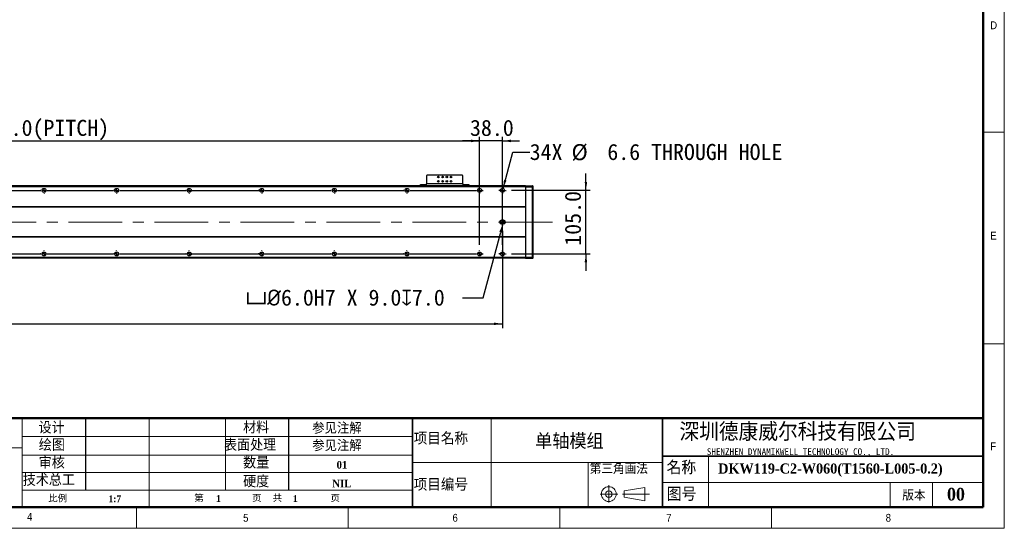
# Model space of a CAD drawing. Header units: millimetres. Extents: x 35 to 2905, y 35 to 2044.
# Tile 4 of 6: x 1277 to 2905, y 35 to 875. Entities that reach past the tile are written whole.
import ezdxf

# ---------------------------------------------------------------- set-up
doc = ezdxf.new("R2010")
doc.units = ezdxf.units.MM
doc.header["$LTSCALE"] = 7
doc.header["$PDSIZE"] = -1
doc.linetypes.add('CENTERX2', pattern=[20.32, 12.7, -2.54, 2.54, -2.54])
doc.layers.add('DIMNS', color=7, linetype='Continuous')
doc.styles.add('SLDTEXTSTYLE1', font='Gothic.ttf', dxfattribs={"width": 0.913})
doc.styles.add('SLDTEXTSTYLE2', font='timesbd.ttf', dxfattribs={"width": 0.933})
doc.styles.add('SLDTEXTSTYLE3', font='txt', dxfattribs={"bigfont": 'bigfont'})
doc.styles.add('SLDTEXTSTYLE4', font='txt', dxfattribs={"bigfont": 'bigfont'})
doc.styles.add('SLDTEXTSTYLE5', font='txt', dxfattribs={"bigfont": 'bigfont'})
doc.styles.add('SLDTEXTSTYLE6', font='txt')
doc.styles.add('SLDTEXTSTYLE7', font='timesbd.ttf', dxfattribs={"width": 0.933, "bigfont": 'bigfont'})
doc.styles.add('SLDTEXTSTYLE8', font='txt')
doc.dimstyles.new('SLDDIMSTYLE0', dxfattribs={"dimtxt": 26.6, "dimasz": 14, "dimexe": 0, "dimexo": 0.0625, "dimgap": 6.65, "dimtad": 2, "dimdec": 1, "dimrnd": 1e-09, "dimzin": 4, "dimdsep": 46, "dimtxsty": 'SLDTEXTSTYLE8', "dimsah": 1, "dimcen": 0.09, "dimadec": 0, "dimazin": 1, "dimtfac": 1, "dimtdec": 1, "dimtofl": 0, "dimtmove": 0, "dimatfit": 3, "dimfxl": 0, "dimfrac": 2, "dimtolj": 1, "dimtzin": 12, "dimarcsym": 0})
doc.dimstyles.new('SLDDIMSTYLE1', dxfattribs={"dimtxt": 26.6, "dimasz": 14, "dimexe": 0, "dimexo": 0.0625, "dimgap": 6.65, "dimtad": 2, "dimdec": 1, "dimrnd": 1e-09, "dimzin": 4, "dimdsep": 46, "dimtxsty": 'SLDTEXTSTYLE8', "dimsah": 1, "dimcen": 0.09, "dimadec": 0, "dimazin": 1, "dimtfac": 1, "dimtdec": 1, "dimtmove": 0, "dimatfit": 0, "dimfxl": 0, "dimfrac": 2, "dimtolj": 1, "dimtzin": 12, "dimarcsym": 0})
doc.dimstyles.new('SLDDIMSTYLE5', dxfattribs={"dimtxt": 26.6, "dimasz": 14, "dimexe": 0, "dimexo": 0.0625, "dimgap": 6.65, "dimtad": 0, "dimtih": 1, "dimtoh": 1, "dimdec": 1, "dimrnd": 1e-09, "dimzin": 4, "dimdsep": 46, "dimtxsty": 'SLDTEXTSTYLE8', "dimsah": 1, "dimcen": 0, "dimadec": 0, "dimazin": 1, "dimtfac": 1, "dimtdec": 1, "dimtofl": 0, "dimtmove": 0, "dimatfit": 3, "dimfxl": 0, "dimfrac": 2, "dimtolj": 1, "dimtzin": 12, "dimarcsym": 0})
doc.dimstyles.new('SLDDIMSTYLE6', dxfattribs={"dimtxt": 26.6, "dimasz": 14, "dimexe": 0, "dimexo": 0.0625, "dimgap": 6.65, "dimtad": 0, "dimtih": 1, "dimtoh": 1, "dimdec": 1, "dimrnd": 1e-09, "dimzin": 12, "dimdsep": 46, "dimtxsty": 'SLDTEXTSTYLE8', "dimsah": 1, "dimcen": 0, "dimadec": 0, "dimazin": 3, "dimtfac": 1, "dimtdec": 1, "dimtofl": 0, "dimtmove": 0, "dimatfit": 3, "dimfxl": 0, "dimfrac": 2, "dimtolj": 1, "dimtzin": 12, "dimarcsym": 0})

# ---------------------------------------------------------------- blocks, each defined once
blk = doc.blocks.new('_D_13')
at = {"layer": 'DIMNS'}
for p, q in [((319.2, 532), (319.2, 365.8)), ((2075.2, 526.4), (2075.2, 365.8)), ((319.2, 372.8), (2075.2, 372.8))]:
    blk.add_line(p, q, dxfattribs=at)
for points in [[(319.2, 372.8), (333.2, 370.7), (333.2, 374.9)], [(2075.2, 372.8), (2061.2, 374.9), (2061.2, 370.7)]]:
    blk.add_solid(points, dxfattribs=at)
at = {"layer": 'DIMNS', "insert": (1130, 407.7), "char_height": 26.6, "attachment_point": 1, "style": 'SLDTEXTSTYLE8'}
blk.add_mtext('1756.0', dxfattribs=at)
blk = doc.blocks.new('_D_14')
at = {"layer": 'DIMNS'}
for p, q in [((2213.2, 593.4), (2213.2, 621.4)), ((2090, 593.4), (2220.2, 593.4)), ((2213.2, 488.4), (2213.2, 593.4)), ((2090, 488.4), (2220.2, 488.4)), ((2213.2, 488.4), (2213.2, 460.4))]:
    blk.add_line(p, q, dxfattribs=at)
for points in [[(2213.2, 593.4), (2215.3, 607.4), (2211.1, 607.4)], [(2213.2, 488.4), (2211.1, 474.4), (2215.3, 474.4)]]:
    blk.add_solid(points, dxfattribs=at)
at = {"layer": 'DIMNS', "insert": (2178.3, 501.8), "char_height": 26.6, "attachment_point": 1, "rotation": 90, "style": 'SLDTEXTSTYLE8'}
blk.add_mtext('105.0', dxfattribs=at)
blk = doc.blocks.new('_D_16')
at = {"layer": 'Defpoints', "color": 0}
for p in [(2076, 538), (2076.7, 540.9)]:
    blk.add_point(p, dxfattribs=at)
at = {"layer": 'DIMNS', "color": 0, "lineweight": -2}
for p, q in [((2043.2, 415.7), (2072.3, 524.4)), ((2008.9, 415.7), (2043.2, 415.7))]:
    blk.add_line(p, q, dxfattribs=at)
at = {"layer": 'DIMNS', "color": 0}
blk.add_solid([(2070.1, 525), (2074.6, 523.8), (2076, 538)], dxfattribs=at)
at = {"layer": 'DIMNS', "color": 0, "insert": (1650.5, 429.5), "char_height": 26.6, "attachment_point": 1, "style": 'SLDTEXTSTYLE8'}
blk.add_mtext('\\A1;{\\fGDT|b0|i0|c134|p2;v\\fISOCPEUR|b0|i0|c134|p34;%%C}6.0H7 X 9.0{\\fGDT|b0|i0|c134|p2;x}7.0', dxfattribs=at)
blk = doc.blocks.new('_D_17')
at = {"layer": 'DIMNS'}
for p, q in [((2076.1, 596.5), (2092.2, 656.7)), ((2092.2, 656.7), (2120.2, 656.7))]:
    blk.add_line(p, q, dxfattribs=at)
blk.add_solid([(2076.1, 596.5), (2081.8, 609.5), (2077.7, 610.6)], dxfattribs=at)
at = {"layer": 'DIMNS', "char_height": 26.6, "attachment_point": 1, "style": 'SLDTEXTSTYLE8'}
for s, insert in [('34X ', (2120.2, 670.1)), ('%%c', (2189.4, 669.8)), (' 6.6 THROUGH HOLE', (2230.5, 670.1))]:
    blk.add_mtext(s, dxfattribs=dict(at, insert=insert))
blk = doc.blocks.new('_D_18')
at = {"layer": 'DIMNS'}
for p, q in [((357.2, 503.1), (357.2, 682)), ((357.2, 675), (2037.2, 675)), ((2037.2, 503.1), (2037.2, 682))]:
    blk.add_line(p, q, dxfattribs=at)
for points in [[(357.2, 675), (371.2, 672.9), (371.2, 677.1)], [(2037.2, 675), (2023.2, 677.1), (2023.2, 672.9)]]:
    blk.add_solid(points, dxfattribs=at)
at = {"layer": 'DIMNS', "char_height": 26.6, "attachment_point": 1, "style": 'SLDTEXTSTYLE8'}
for s, insert in [('1680.0', (1013.2, 709.9)), ('=14×120.0(PITCH)', (1117.2, 709.9))]:
    blk.add_mtext(s, dxfattribs=dict(at, insert=insert))
blk = doc.blocks.new('_D_20')
at = {"layer": 'DIMNS'}
for p, q in [((2037.2, 675), (2009.2, 675)), ((2037.2, 503.1), (2037.2, 682)), ((2075.2, 675), (2037.2, 675)), ((2075.2, 503.1), (2075.2, 682)), ((2075.2, 675), (2103.2, 675))]:
    blk.add_line(p, q, dxfattribs=at)
for points in [[(2037.2, 675), (2023.2, 677.1), (2023.2, 672.9)], [(2075.2, 675), (2089.2, 672.9), (2089.2, 677.1)]]:
    blk.add_solid(points, dxfattribs=at)
at = {"layer": 'DIMNS', "insert": (2021.5, 709.9), "char_height": 26.6, "attachment_point": 1, "style": 'SLDTEXTSTYLE8'}
blk.add_mtext('38.0', dxfattribs=at)
blk = doc.blocks.new('SW_CENTERMARKSYMBOL_0')
at = {"layer": 'DIMNS', "color": 0}
for p, q in [((-5.08, 0), (-5.54, 0)), ((0, 0), (-2.54, 0)), ((0, 5.08), (0, 5.54)), ((0, 0), (0, 2.54)), ((0, 0), (0, -2.54)), ((0, 0), (2.54, 0)), ((5.08, 0), (5.54, 0)), ((0, -5.08), (0, -5.54))]:
    blk.add_line(p, q, dxfattribs=at)
blk = doc.blocks.new('SW_CENTERMARKSYMBOL_2')
at = {"layer": 'DIMNS', "color": 0}
for p, q in [((725.08, 0), (834.92, 0)), ((834.92, 0), (834.16, 0)), ((840, 0), (837.46, 0)), ((840, 0), (837.46, 0)), ((840, 0), (837.46, 0)), ((840, 0), (837.46, 0)), ((840, 0), (837.46, 0)), ((840, 0), (837.46, 0)), ((840, 0), (837.46, 0)), ((840, 5.08), (840, 5.84)), ((840, 0), (840, 2.54)), ((840, 0), (840, 2.54)), ((840, 0), (840, 2.54)), ((840, 0), (840, 2.54)), ((840, 0), (840, 2.54)), ((840, 0), (840, 2.54)), ((840, 0), (840, 2.54)), ((840, 0), (840, -2.54)), ((840, 0), (842.54, 0)), ((840, 0), (840, -2.54)), ((840, 0), (842.54, 0)), ((840, 0), (840, -2.54)), ((840, 0), (842.54, 0)), ((840, 0), (840, -2.54)), ((840, 0), (842.54, 0)), ((840, 0), (840, -2.54)), ((840, 0), (842.54, 0)), ((840, 0), (840, -2.54)), ((840, 0), (842.54, 0)), ((840, 0), (840, -2.54)), ((840, 0), (842.54, 0)), ((845.08, 0), (845.84, 0)), ((845.08, 0), (954.92, 0)), ((954.92, 0), (954.16, 0)), ((960, 0), (957.46, 0)), ((960, 0), (957.46, 0)), ((960, 0), (957.46, 0)), ((960, 0), (957.46, 0)), ((960, 0), (957.46, 0)), ((960, 0), (957.46, 0)), ((960, 5.08), (960, 5.84)), ((960, 0), (960, 2.54)), ((960, 0), (960, 2.54)), ((960, 0), (960, 2.54)), ((960, 0), (960, 2.54)), ((960, 0), (960, 2.54)), ((960, 0), (960, 2.54)), ((960, 0), (960, -2.54)), ((960, 0), (962.54, 0)), ((960, 0), (960, -2.54)), ((960, 0), (962.54, 0)), ((960, 0), (960, -2.54)), ((960, 0), (962.54, 0)), ((960, 0), (960, -2.54)), ((960, 0), (962.54, 0)), ((960, 0), (960, -2.54)), ((960, 0), (962.54, 0)), ((960, 0), (960, -2.54)), ((960, 0), (962.54, 0)), ((965.08, 0), (965.84, 0)), ((965.08, 0), (1074.92, 0)), ((1074.92, 0), (1074.16, 0)), ((1080, 0), (1077.46, 0)), ((1080, 0), (1077.46, 0)), ((1080, 0), (1077.46, 0)), ((1080, 0), (1077.46, 0)), ((1080, 0), (1077.46, 0)), ((1080, 5.08), (1080, 5.84)), ((1080, 0), (1080, 2.54)), ((1080, 0), (1080, 2.54)), ((1080, 0), (1080, 2.54)), ((1080, 0), (1080, 2.54)), ((1080, 0), (1080, 2.54)), ((1080, 0), (1080, -2.54)), ((1080, 0), (1082.54, 0)), ((1080, 0), (1080, -2.54)), ((1080, 0), (1082.54, 0)), ((1080, 0), (1080, -2.54)), ((1080, 0), (1082.54, 0)), ((1080, 0), (1080, -2.54)), ((1080, 0), (1082.54, 0)), ((1080, 0), (1080, -2.54)), ((1080, 0), (1082.54, 0)), ((1085.08, 0), (1085.84, 0)), ((1085.08, 0), (1194.92, 0)), ((1194.92, 0), (1194.16, 0)), ((1200, 0), (1197.46, 0)), ((1200, 0), (1197.46, 0)), ((1200, 0), (1197.46, 0)), ((1200, 0), (1197.46, 0)), ((1200, 5.08), (1200, 5.84)), ((1200, 0), (1200, 2.54)), ((1200, 0), (1200, 2.54)), ((1200, 0), (1200, 2.54)), ((1200, 0), (1200, 2.54)), ((1200, 0), (1200, -2.54)), ((1200, 0), (1202.54, 0)), ((1200, 0), (1200, -2.54)), ((1200, 0), (1202.54, 0)), ((1200, 0), (1200, -2.54)), ((1200, 0), (1202.54, 0)), ((1200, 0), (1200, -2.54)), ((1200, 0), (1202.54, 0)), ((1205.08, 0), (1205.84, 0)), ((1205.08, 0), (1314.92, 0)), ((1314.92, 0), (1314.16, 0)), ((1320, 0), (1317.46, 0)), ((1320, 0), (1317.46, 0)), ((1320, 0), (1317.46, 0)), ((1320, 5.08), (1320, 5.84)), ((1320, 0), (1320, 2.54)), ((1320, 0), (1320, 2.54)), ((1320, 0), (1320, 2.54)), ((1320, 0), (1320, -2.54)), ((1320, 0), (1322.54, 0)), ((1320, 0), (1320, -2.54)), ((1320, 0), (1322.54, 0)), ((1320, 0), (1320, -2.54)), ((1320, 0), (1322.54, 0)), ((1325.08, 0), (1325.84, 0)), ((1325.08, 0), (1434.92, 0)), ((1434.92, 0), (1434.16, 0)), ((1440, 0), (1437.46, 0)), ((1440, 0), (1437.46, 0)), ((1440, 5.08), (1440, 5.84)), ((1440, 0), (1440, 2.54)), ((1440, 0), (1440, 2.54)), ((1440, 0), (1440, -2.54)), ((1440, 0), (1442.54, 0)), ((1440, 0), (1440, -2.54)), ((1440, 0), (1442.54, 0)), ((1445.08, 0), (1445.84, 0)), ((1445.08, 0), (1554.92, 0)), ((1560, 0), (1557.46, 0)), ((1560, 5.08), (1560, 5.84)), ((1560, 0), (1560, 2.54)), ((1560, 0), (1560, -2.54)), ((1560, 0), (1562.54, 0)), ((1565.08, 0), (1565.84, 0)), ((840, -5.08), (840, -5.84)), ((960, -5.08), (960, -5.84)), ((1080, -5.08), (1080, -5.84)), ((1200, -5.08), (1200, -5.84)), ((1320, -5.08), (1320, -5.84)), ((1440, -5.08), (1440, -5.84)), ((1560, -5.08), (1560, -5.84))]:
    blk.add_line(p, q, dxfattribs=at)
blk = doc.blocks.new('SW_CENTERMARKSYMBOL_3')
at = {"layer": 'DIMNS', "color": 0}
for p, q in [((605.08, 0), (714.92, 0)), ((714.92, 0), (714.16, 0)), ((720, 0), (717.46, 0)), ((720, 0), (717.46, 0)), ((720, 0), (717.46, 0)), ((720, 0), (717.46, 0)), ((720, 0), (717.46, 0)), ((720, 0), (717.46, 0)), ((720, 0), (717.46, 0)), ((720, 5.08), (720, 5.84)), ((720, 0), (720, 2.54)), ((720, 0), (720, 2.54)), ((720, 0), (720, 2.54)), ((720, 0), (720, 2.54)), ((720, 0), (720, 2.54)), ((720, 0), (720, 2.54)), ((720, 0), (720, 2.54)), ((720, 0), (720, -2.54)), ((720, 0), (722.54, 0)), ((720, 0), (720, -2.54)), ((720, 0), (722.54, 0)), ((720, 0), (720, -2.54)), ((720, 0), (722.54, 0)), ((720, 0), (720, -2.54)), ((720, 0), (722.54, 0)), ((720, 0), (720, -2.54)), ((720, 0), (722.54, 0)), ((720, 0), (720, -2.54)), ((720, 0), (722.54, 0)), ((720, 0), (720, -2.54)), ((720, 0), (722.54, 0)), ((725.08, 0), (725.84, 0)), ((725.08, 0), (834.92, 0)), ((834.92, 0), (834.16, 0)), ((840, 0), (837.46, 0)), ((840, 0), (837.46, 0)), ((840, 0), (837.46, 0)), ((840, 0), (837.46, 0)), ((840, 0), (837.46, 0)), ((840, 0), (837.46, 0)), ((840, 5.08), (840, 5.84)), ((840, 0), (840, 2.54)), ((840, 0), (840, 2.54)), ((840, 0), (840, 2.54)), ((840, 0), (840, 2.54)), ((840, 0), (840, 2.54)), ((840, 0), (840, 2.54)), ((840, 0), (840, -2.54)), ((840, 0), (842.54, 0)), ((840, 0), (840, -2.54)), ((840, 0), (842.54, 0)), ((840, 0), (840, -2.54)), ((840, 0), (842.54, 0)), ((840, 0), (840, -2.54)), ((840, 0), (842.54, 0)), ((840, 0), (840, -2.54)), ((840, 0), (842.54, 0)), ((840, 0), (840, -2.54)), ((840, 0), (842.54, 0)), ((845.08, 0), (845.84, 0)), ((845.08, 0), (954.92, 0)), ((954.92, 0), (954.16, 0)), ((960, 0), (957.46, 0)), ((960, 0), (957.46, 0)), ((960, 0), (957.46, 0)), ((960, 0), (957.46, 0)), ((960, 0), (957.46, 0)), ((960, 5.08), (960, 5.84)), ((960, 0), (960, 2.54)), ((960, 0), (960, 2.54)), ((960, 0), (960, 2.54)), ((960, 0), (960, 2.54)), ((960, 0), (960, 2.54)), ((960, 0), (960, -2.54)), ((960, 0), (962.54, 0)), ((960, 0), (960, -2.54)), ((960, 0), (962.54, 0)), ((960, 0), (960, -2.54)), ((960, 0), (962.54, 0)), ((960, 0), (960, -2.54)), ((960, 0), (962.54, 0)), ((960, 0), (960, -2.54)), ((960, 0), (962.54, 0)), ((965.08, 0), (965.84, 0)), ((965.08, 0), (1074.92, 0)), ((1074.92, 0), (1074.16, 0)), ((1080, 0), (1077.46, 0)), ((1080, 0), (1077.46, 0)), ((1080, 0), (1077.46, 0)), ((1080, 0), (1077.46, 0)), ((1080, 5.08), (1080, 5.84)), ((1080, 0), (1080, 2.54)), ((1080, 0), (1080, 2.54)), ((1080, 0), (1080, 2.54)), ((1080, 0), (1080, 2.54)), ((1080, 0), (1080, -2.54)), ((1080, 0), (1082.54, 0)), ((1080, 0), (1080, -2.54)), ((1080, 0), (1082.54, 0)), ((1080, 0), (1080, -2.54)), ((1080, 0), (1082.54, 0)), ((1080, 0), (1080, -2.54)), ((1080, 0), (1082.54, 0)), ((1085.08, 0), (1085.84, 0)), ((1085.08, 0), (1194.92, 0)), ((1194.92, 0), (1194.16, 0)), ((1200, 0), (1197.46, 0)), ((1200, 0), (1197.46, 0)), ((1200, 0), (1197.46, 0)), ((1200, 5.08), (1200, 5.84)), ((1200, 0), (1200, 2.54)), ((1200, 0), (1200, 2.54)), ((1200, 0), (1200, 2.54)), ((1200, 0), (1200, -2.54)), ((1200, 0), (1202.54, 0)), ((1200, 0), (1200, -2.54)), ((1200, 0), (1202.54, 0)), ((1200, 0), (1200, -2.54)), ((1200, 0), (1202.54, 0)), ((1205.08, 0), (1205.84, 0)), ((1205.08, 0), (1314.92, 0)), ((1314.92, 0), (1314.16, 0)), ((1320, 0), (1317.46, 0)), ((1320, 0), (1317.46, 0)), ((1320, 5.08), (1320, 5.84)), ((1320, 0), (1320, 2.54)), ((1320, 0), (1320, 2.54)), ((1320, 0), (1320, -2.54)), ((1320, 0), (1322.54, 0)), ((1320, 0), (1320, -2.54)), ((1320, 0), (1322.54, 0)), ((1325.08, 0), (1325.84, 0)), ((1325.08, 0), (1434.92, 0)), ((1440, 0), (1437.46, 0)), ((1440, 5.08), (1440, 5.84)), ((1440, 0), (1440, 2.54)), ((1440, 0), (1440, -2.54)), ((1440, 0), (1442.54, 0)), ((1445.08, 0), (1445.84, 0)), ((720, -5.08), (720, -5.84)), ((840, -5.08), (840, -5.84)), ((960, -5.08), (960, -5.84)), ((1080, -5.08), (1080, -5.84)), ((1200, -5.08), (1200, -5.84)), ((1320, -5.08), (1320, -5.84)), ((1440, -5.08), (1440, -5.84))]:
    blk.add_line(p, q, dxfattribs=at)
blk = doc.blocks.new('SW_CENTERMARKSYMBOL_4')
at = {"layer": 'DIMNS', "color": 0}
for p, q in [((-5.08, 0), (-5.84, 0)), ((0, 0), (-2.54, 0)), ((0, 5.08), (0, 5.84)), ((0, 0), (0, 2.54)), ((0, 0), (0, -2.54)), ((0, 0), (2.54, 0)), ((5.08, 0), (5.84, 0)), ((0, -5.08), (0, -5.84))]:
    blk.add_line(p, q, dxfattribs=at)
blk = doc.blocks.new('SW_CENTERMARKSYMBOL_5')
at = {"layer": 'DIMNS', "color": 0}
for p, q in [((-5.08, 0), (-5.84, 0)), ((0, 0), (-2.54, 0)), ((0, 5.08), (0, 5.84)), ((0, 0), (0, 2.54)), ((0, 0), (0, -2.54)), ((0, 0), (2.54, 0)), ((5.08, 0), (5.84, 0)), ((0, -5.08), (0, -5.84))]:
    blk.add_line(p, q, dxfattribs=at)
blk = doc.blocks.new('SW_DOWELSYMBOL_1')
at = {"linetype": 'Continuous', "lineweight": 18}
h = blk.add_hatch(color=0, dxfattribs=at)
edge = h.paths.add_edge_path(flags=0)
edge.add_arc((0, 0), 3, 180, 270)
edge.add_line((0, -3), (0, 0))
edge.add_line((0, 0), (-3, 0))
h = blk.add_hatch(color=0, dxfattribs=at)
edge = h.paths.add_edge_path(flags=0)
edge.add_arc((0, 0), 3, 0, 90)
edge.add_line((0, 3), (0, 0))
edge.add_line((0, 0), (3, 0))
at = {"layer": 'DIMNS', "color": 0}
blk.add_circle((0, 0), 3, dxfattribs=at)
blk = doc.blocks.new('SW_DOWELSYMBOL_2')
at = {"linetype": 'Continuous', "lineweight": 18}
h = blk.add_hatch(color=0, dxfattribs=at)
edge = h.paths.add_edge_path(flags=0)
edge.add_arc((0, 0), 3, 180, 270)
edge.add_line((0, -3), (0, 0))
edge.add_line((0, 0), (-3, 0))
h = blk.add_hatch(color=0, dxfattribs=at)
edge = h.paths.add_edge_path(flags=0)
edge.add_arc((0, 0), 3, 0, 90)
edge.add_line((0, 3), (0, 0))
edge.add_line((0, 0), (3, 0))
at = {"layer": 'DIMNS', "color": 0}
blk.add_circle((0, 0), 3, dxfattribs=at)

msp = doc.modelspace()

# ---------------------------------------------------------------- linework, layer by layer
at = {"color": 7, "linetype": 'Continuous', "lineweight": 18}
for p, q in [((2905, 35), (2905, 2044)), ((2870, 2009), (2870, 70)), ((2870, 689.5), (2905, 689.5)), ((2870, 339.5), (2905, 339.5)), ((1281, 217), (1281, 192.5)), ((1281, 168), (1281, 217)), ((1281, 192.5), (1281, 217)), ((1491.29, 217), (1491.29, 70)), ((1617, 217), (1617, 98.04)), ((2056.78, 217), (2056.78, 70)), ((1281, 168), (1281, 192.5)), ((1281, 186.61), (1926.29, 186.61)), ((1281, 168), (1025.29, 168)), ((1281, 168), (1281, 70)), ((1281, 155.78), (1926.29, 155.78)), ((2415.65, 154), (2415.65, 70)), ((1926.29, 143.5), (2339.76, 143.5)), ((2217.1, 143.5), (2217.1, 70)), ((1281, 126.91), (1926.29, 126.91)), ((1926.29, 98.04), (1281, 98.04)), ((2251.06, 106.04), (2251.06, 77.44)), ((2276.67, 96.73), (2310.66, 102.61)), ((2310.66, 102.61), (2310.66, 80.22)), ((2339.76, 110.88), (2870, 110.88)), ((2716, 110.88), (2716, 70)), ((2786, 110.88), (2786, 70)), ((2236.5, 91.48), (2265.91, 91.48)), ((2273.64, 91.48), (2318.36, 91.48)), ((2276.67, 86.23), (2276.67, 96.73)), ((2276.67, 86.23), (2310.66, 80.22)), ((70, 70), (2870, 70)), ((861, 70), (2870, 70)), ((1470, 35), (1470, 70)), ((1820, 70), (1820, 35)), ((2170, 35), (2170, 70)), ((2520, 70), (2520, 35)), ((35, 35), (2905, 35))]:
    msp.add_line(p, q, dxfattribs=at)
at = {"color": 7, "linetype": 'Continuous', "lineweight": 50}
for p, q in [((2870, 2009), (2870, 70)), ((1025.29, 217), (1281, 217)), ((2870, 217), (1281, 217)), ((70, 70), (2870, 70))]:
    msp.add_line(p, q, dxfattribs=at)
at = {"color": 7, "linetype": 'Continuous', "lineweight": 25}
for p, q in [((1939.75, 600.86), (1939.75, 602.86)), ((1939.75, 602.86), (1940.75, 602.86)), ((1940.75, 602.86), (1940.75, 600.86)), ((1940.75, 602.86), (1948.75, 602.86)), ((1948.75, 602.86), (1948.75, 600.86)), ((1949.75, 602.86), (1948.75, 602.86)), ((1950.75, 618.66), (1949.75, 617.66)), ((1949.75, 617.66), (1949.75, 603.86)), ((1949.75, 600.86), (1949.75, 603.86)), ((2009.75, 603.86), (1949.75, 603.86)), ((2008.75, 618.66), (1950.75, 618.66)), ((2009.75, 617.66), (2008.75, 618.66)), ((2009.75, 603.86), (2009.75, 617.66)), ((2009.75, 603.86), (2009.75, 600.86)), ((2010.75, 602.86), (2009.75, 602.86)), ((2010.75, 602.86), (2010.75, 600.86)), ((2010.75, 602.86), (2018.75, 602.86)), ((2018.75, 600.86), (2018.75, 602.86)), ((2018.75, 602.86), (2019.75, 602.86)), ((2019.75, 602.86), (2019.75, 600.86)), ((2113.25, 600.86), (281.25, 600.86)), ((2113.25, 600.36), (281.25, 600.36)), ((2113.25, 599.36), (281.25, 599.36)), ((2113.25, 600.56), (2113.55, 600.86)), ((2113.25, 600.86), (2113.25, 600.56)), ((2113.25, 600.36), (2113.25, 600.56)), ((2113.25, 600.36), (2113.25, 599.36)), ((2113.25, 599.36), (2113.25, 565.86)), ((2113.25, 598.73), (2113.55, 598.86)), ((2113.55, 600.86), (2113.55, 598.86)), ((2113.55, 600.86), (2124.95, 600.86)), ((2113.55, 598.86), (2113.55, 482.86)), ((2124.95, 598.86), (2113.55, 598.86)), ((2124.95, 598.86), (2124.95, 600.86)), ((2125.25, 600.56), (2124.95, 600.86)), ((2124.95, 482.86), (2124.95, 598.86)), ((2125.25, 598.73), (2124.95, 598.86)), ((2125.25, 600.56), (2125.25, 598.73)), ((2125.25, 598.73), (2125.25, 482.98)), ((2113.25, 565.86), (281.25, 565.86)), ((2113.25, 565.36), (281.25, 565.36)), ((2113.25, 565.86), (2113.25, 565.36)), ((2113.25, 565.36), (2113.25, 516.36)), ((2076.75, 543.86), (2073.75, 543.86)), ((2073.75, 537.86), (2076.75, 537.86)), ((2113.25, 516.36), (281.25, 516.36)), ((2113.25, 515.86), (281.25, 515.86)), ((2113.25, 516.36), (2113.25, 515.86)), ((2113.25, 515.86), (2113.25, 482.36)), ((2113.25, 482.36), (281.25, 482.36)), ((2113.25, 481.36), (281.25, 481.36)), ((2031.75, 481.26), (381.75, 481.26)), ((2031.75, 481.06), (381.75, 481.06)), ((2031.75, 481.36), (2031.75, 481.26)), ((2031.75, 481.06), (2031.75, 481.26)), ((2113.25, 482.98), (2113.55, 482.86)), ((2113.25, 482.36), (2113.25, 481.36)), ((2113.25, 481.16), (2113.25, 481.36)), ((2113.25, 481.16), (2113.55, 480.86)), ((2113.55, 482.86), (2113.55, 480.86)), ((2113.55, 482.86), (2124.95, 482.86)), ((2124.95, 480.86), (2113.55, 480.86)), ((2125.25, 482.98), (2124.95, 482.86)), ((2124.95, 480.86), (2124.95, 482.86)), ((2125.25, 481.16), (2124.95, 480.86)), ((2125.25, 482.98), (2125.25, 481.16))]:
    msp.add_line(p, q, dxfattribs=at)
at = {"color": 7, "linetype": 'Continuous', "lineweight": 35}
for p, q in [((1926.29, 217), (1926.29, 70)), ((2339.76, 217), (2339.76, 70)), ((2339.76, 154), (2870, 154))]:
    msp.add_line(p, q, dxfattribs=at)
at = {"color": 7, "linetype": 'Continuous', "lineweight": 25}
for centre, radius in [((1969.25, 615.36), 1.25), ((1969.25, 608.36), 1.25), ((1976.25, 615.36), 1.25), ((1976.25, 608.36), 1.25), ((1983.25, 615.36), 1.25), ((1983.25, 608.36), 1.25), ((1990.25, 615.36), 1.25), ((1990.25, 608.36), 1.25), ((1317.25, 593.36), 3.3), ((1437.25, 593.36), 3.3), ((1557.25, 593.36), 3.3), ((1677.25, 593.36), 3.3), ((1797.25, 593.36), 3.3), ((1917.25, 593.36), 3.3), ((2037.25, 593.36), 3.3), ((2075.25, 593.36), 3.3), ((1317.25, 488.36), 3.3), ((1437.25, 488.36), 3.3), ((1557.25, 488.36), 3.3), ((1677.25, 488.36), 3.3), ((1797.25, 488.36), 3.3), ((1917.25, 488.36), 3.3), ((2037.25, 488.36), 3.3), ((2075.25, 488.36), 3.3)]:
    msp.add_circle(centre, radius, dxfattribs=at)
at = {"color": 7, "linetype": 'Continuous', "lineweight": 18}
for radius in [12.25, 5.25]:
    msp.add_circle((2251.06, 91.48), radius, dxfattribs=at)
at = {"color": 7, "linetype": 'Continuous', "lineweight": 25}
for centre, start, end in [((2073.75, 540.86), 90, 270), ((2076.75, 540.86), 270, 90)]:
    msp.add_arc(centre, 3, start, end, dxfattribs=at)
at = {"layer": 'DIMNS', "linetype": 'CENTERX2', "lineweight": 18}
msp.add_line((2157.7, 540.86), (236.8, 540.86), dxfattribs=at)
at = {"layer": 'DIMNS', "color": 7}
for p, q in [((1386.18, 98.04), (1386.18, 217)), ((1721.53, 217), (1721.53, 98.04))]:
    msp.add_line(p, q, dxfattribs=at)

# ---------------------------------------------------------------- block references
at = {"layer": 'DIMNS'}
for name, p in [('SW_CENTERMARKSYMBOL_3', (597.25, 593.36)), ('SW_CENTERMARKSYMBOL_4', (2075.25, 593.36)), ('SW_CENTERMARKSYMBOL_0', (2075.25, 540.86)), ('SW_DOWELSYMBOL_1', (2073.75, 540.86)), ('SW_DOWELSYMBOL_2', (2076.75, 540.86)), ('SW_CENTERMARKSYMBOL_2', (477.25, 488.36)), ('SW_CENTERMARKSYMBOL_5', (2075.25, 488.36))]:
    msp.add_blockref(name, p, dxfattribs=at)

# ---------------------------------------------------------------- texts
at = {"color": 7, "linetype": 'Continuous', "lineweight": 0}
for s, insert, char_height, attachment_point, style in [('D', (2881.67, 872.52), 12.96, 1, 'SLDTEXTSTYLE1'), ('E', (2881.67, 524.92), 12.96, 1, 'SLDTEXTSTYLE1'), ('设计', (1308.15, 211.2), 19.6, 1, 'SLDTEXTSTYLE4'), ('材料', (1646.32, 211.2), 19.6, 1, 'SLDTEXTSTYLE4'), ('参见注解', (1760.75, 209.7), 18.521, 1, 'SLDTEXTSTYLE3'), ('深圳德康威尔科技有限公司', (2367.78, 209.07), 29.6333, 1, 'SLDTEXTSTYLE5'), ('项目名称', (1928.53, 193.57), 20.373, 1, 'SLDTEXTSTYLE4'), ('绘图', (1308.57, 182.46), 19.6, 1, 'SLDTEXTSTYLE4'), ('表面处理', (1614.87, 182.46), 19.6, 1, 'SLDTEXTSTYLE4'), ('参见注解', (1760.75, 180.95), 18.521, 1, 'SLDTEXTSTYLE3'), ('单轴模组', (2129.33, 190.67), 22.225, 1, 'SLDTEXTSTYLE7'), ('SHENZHEN DYNAMIKWELL TECHNOLOGY CO., LTD.', (2413.02, 167.18), 11.1125, 1, 'SLDTEXTSTYLE6'), ('F', (2881.67, 176.95), 12.96, 1, 'SLDTEXTSTYLE1'), ('审核', (1308.34, 153.23), 19.6, 1, 'SLDTEXTSTYLE4'), ('数量', (1646.38, 153.23), 19.6, 1, 'SLDTEXTSTYLE4'), ('名称', (2346.56, 146.34), 22.225, 1, 'SLDTEXTSTYLE4'), ('01', (1800.9, 146.22), 12.6, 1, 'SLDTEXTSTYLE2'), ('DKW119-C2-W060(T1560-L005-0.2)', (2431.84, 142.09), 16.6687, 1, 'SLDTEXTSTYLE2'), ('技术总工', (1282.02, 124.6), 19.6, 1, 'SLDTEXTSTYLE4'), ('硬度', (1646.39, 122.25), 19.6, 1, 'SLDTEXTSTYLE4'), ('NIL', (1793.67, 115.25), 12.6, 1, 'SLDTEXTSTYLE2'), ('项目编号', (1928.53, 117.29), 20.373, 1, 'SLDTEXTSTYLE4'), ('图号', (2346.86, 102.52), 22.225, 1, 'SLDTEXTSTYLE4'), ('版本', (2736.3, 98.31), 17.5, 1, 'SLDTEXTSTYLE4'), ('00', (2825.06, 101.8), 21, 2, 'SLDTEXTSTYLE2'), ('比例', (1324.1, 89.33), 11.2, 1, 'SLDTEXTSTYLE4'), ('1:7', (1423.69, 89.32), 11.2, 1, 'SLDTEXTSTYLE2'), ('第        页', (1565.66, 89.74), 11.2, 1, 'SLDTEXTSTYLE4'), ('1', (1601.53, 89.74), 11.2, 1, 'SLDTEXTSTYLE2'), ('共        页', (1695.31, 89.74), 11.2, 1, 'SLDTEXTSTYLE4'), ('1', (1728.74, 89.74), 11.2, 1, 'SLDTEXTSTYLE2'), ('4', (1289.17, 60.52), 12.96, 1, 'SLDTEXTSTYLE1'), ('5', (1646.39, 58.78), 12.96, 1, 'SLDTEXTSTYLE1'), ('6', (1992.6, 58.78), 12.96, 1, 'SLDTEXTSTYLE1'), ('7', (2346.02, 58.78), 12.96, 1, 'SLDTEXTSTYLE1'), ('8', (2708.84, 58.78), 12.96, 1, 'SLDTEXTSTYLE1')]:
    msp.add_mtext(s, dxfattribs=dict(at, insert=insert, char_height=char_height, attachment_point=attachment_point, style=style))
at = {"layer": 'DIMNS', "color": 7, "insert": (2219.42, 142.13), "char_height": 17.5, "attachment_point": 1, "style": 'SLDTEXTSTYLE4'}
msp.add_mtext('第三角画法', dxfattribs=at)

# ---------------------------------------------------------------- dimensions: what is measured, and where the dimension line sits
at = {"layer": 'DIMNS'}
dim = msp.add_linear_dim(base=(2037.25, 674.99), p1=(357.25, 494.2), p2=(2037.25, 494.2), text='<>=14×120.0(PITCH)', dimstyle='SLDDIMSTYLE0', dxfattribs=at)
dim.commit()
dim.dimension.update_dxf_attribs({"geometry": '_D_18', "text_midpoint": (1209.92, 674.99), "dimtype": 160})
for base, p1, p2, dimstyle, picture, middle in [((2037.25, 674.99), (2075.25, 494.2), (2037.25, 494.2), 'SLDDIMSTYLE1', '_D_20', (2054.3, 674.99)), ((2075.25, 372.85), (319.25, 540.86), (2075.25, 535.32), 'SLDDIMSTYLE0', '_D_13', (1181.98, 372.85))]:
    dim = msp.add_linear_dim(base=base, p1=p1, p2=p2, dimstyle=dimstyle, dxfattribs=at)
    dim.commit()
    dim.dimension.update_dxf_attribs({"geometry": picture, "text_midpoint": middle, "dimtype": 160})
dim = msp.add_diameter_dim_2p(p1=(2074.39, 590.17), p2=(2076.1, 596.55), text='34X <> THROUGH HOLE\\P', dimstyle='SLDDIMSTYLE6', dxfattribs=at)
dim.commit()
dim.dimension.update_dxf_attribs({"geometry": '_D_17', "text_midpoint": (2339.71, 656.67), "dimtype": 163})
dim = msp.add_linear_dim(base=(2213.2, 593.36), p1=(2081.09, 488.36), p2=(2081.09, 593.36), angle=90, dimstyle='SLDDIMSTYLE1', dxfattribs=at)
dim.commit()
dim.dimension.update_dxf_attribs({"geometry": '_D_14', "text_midpoint": (2213.2, 544.14), "dimtype": 160})
dim = msp.add_radius_dim(center=(2076.75, 540.86), mpoint=(2075.97, 537.96), text='{\\fGDT|b0|i0|c134|p2;v\\fISOCPEUR|b0|i0|c134|p34;%%C}6.0H7 X 9.0{\\fGDT|b0|i0|c134|p2;x}7.0', dimstyle='SLDDIMSTYLE5', override={"dimpost": '<>'}, dxfattribs=at)
dim.commit()
dim.dimension.update_dxf_attribs({"geometry": '_D_16', "text_midpoint": (1826.41, 415.71), "dimtype": 164})

doc.saveas('drawing.dxf')
